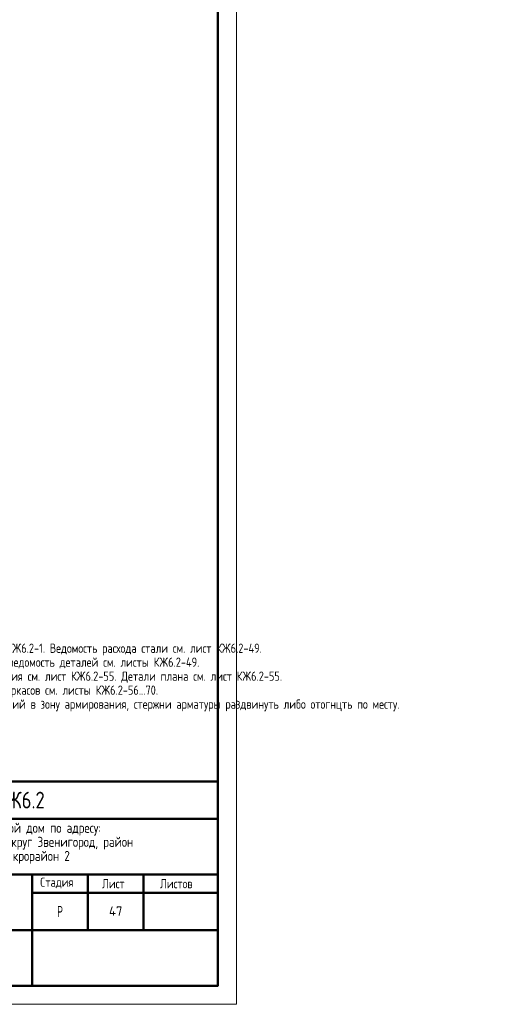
# Model space of a CAD drawing. Header units: millimetres. Extents: x 0 to 37092, y 0 to 42000.
# Tile 5 of 12: x 23868 to 37092, y 0 to 26521. Entities that reach past the tile are written whole.
import ezdxf

# ---------------------------------------------------------------- set-up
doc = ezdxf.new("R2010")
doc.units = ezdxf.units.MM
doc.layers.add('Standard', color=7, linetype='Continuous', lineweight=25)
doc.layers.add('Обрамление проемов стержнями', color=7, linetype='Continuous', lineweight=25)
doc.styles.add('GOST 2.304-81', font='txt')
doc.styles.add('ISOCPEUR', font='txt')

msp = doc.modelspace()

# ---------------------------------------------------------------- linework, layer by layer
at = {"layer": 'Standard', "color": 7, "linetype": 'Continuous', "lineweight": 50, "transparency": 33554687}
for p, q in [((10700, 6000), (29200, 6000)), ((17200, 5000), (29200, 5000)), ((17200, 3500), (29200, 3500)), ((24200, 2000), (24200, 3500)), ((25700, 2000), (25700, 3500)), ((27200, 2000), (27200, 3500)), ((24200, 3000), (29200, 3000)), ((17200, 2000), (29200, 2000)), ((24200, 500), (24200, 2000)), ((24200, 500), (24200, 2000))]:
    msp.add_line(p, q, dxfattribs=at)
at = {"layer": 'Standard', "color": 7, "linetype": 'Continuous', "lineweight": 25, "transparency": 33554687}
for p, q in [((29200, 500), (29200, 6000)), ((10700, 500), (29200, 500)), ((10700, 500), (29200, 500)), ((10700, 500), (29200, 500))]:
    msp.add_line(p, q, dxfattribs=at)
at = {"layer": 'Standard', "color": 7, "linetype": 'Continuous', "lineweight": 13, "transparency": 33554687}
msp.add_lwpolyline([(0, 0), (29700, 0), (29700, 42000), (0, 42000), (0, 0)], close=True, dxfattribs=at)
at = {"layer": 'Standard', "color": 7, "linetype": 'Continuous', "lineweight": 50, "transparency": 33554687}
msp.add_lwpolyline([(2000, 41500), (29200, 41500), (29200, 500), (2000, 500), (2000, 41500)], close=True, dxfattribs=at)

# ---------------------------------------------------------------- texts
at = {"layer": 'Standard', "color": 7, "linetype": 'Continuous', "lineweight": 50, "transparency": 33554687, "insert": (21783, 5275), "char_height": 450, "width": 3070.53, "attachment_point": 7, "style": 'GOST 2.304-81'}
msp.add_mtext('23-16-КЖ6.2', dxfattribs=at)
at = {"layer": 'Standard', "color": 7, "linetype": 'Continuous', "lineweight": 25, "transparency": 33554687, "attachment_point": 7, "style": 'GOST 2.304-81'}
for s, insert, char_height, width in [('Многоквартирный\\~жилой\\~дом\\~по\\~адресу:\\~', (20410, 4545), 270, 5717.08), ('Московская\\~область,\\~городской\\~округ\\~Звенигород,\\~район\\~', (19204, 4167), 270, 8136.21), ('«Восточный»,\\~микрорайон\\~2', (21297, 3789), 270, 3952.83), ('Стадия', (24421, 3125), 250, 1031.1), ('Лист', (26084, 3125), 250, 782.23), ('Листов', (27643, 3125), 250, 1066.5), ('\\W0.77;Р', (24877, 2350), 300, 262.93)]:
    msp.add_mtext(s, dxfattribs=dict(at, insert=insert, char_height=char_height, width=width))
at = {"layer": 'Standard', "color": 7, "linetype": 'Continuous', "lineweight": 13, "transparency": 33554687, "insert": (26450, 2510), "char_height": 250, "width": 485.29, "attachment_point": 5, "style": 'ISOCPEUR'}
msp.add_mtext('\\A1;{\\fISOCPEUR|i0|b0;\\H250.000000;\\W1.000000;\\C7;47}\\P', dxfattribs=at)
at = {"layer": 'Обрамление проемов стержнями', "color": 7, "linetype": 'Continuous', "lineweight": 13, "transparency": 33554687, "insert": (19700, 9717), "char_height": 250, "width": 17766.88, "attachment_point": 1, "line_spacing_factor": 0.903614}
msp.add_mtext('\\A1;{\\fGOST 2.304-81|i0|b0;\\H250.000000;\\W1.000000;\\C7;1. Общие указания см. листы КЖ6.2-1. Ведомость расхода стали см. лист КЖ6.2-49.}\\P{\\fGOST 2.304-81|i0|b0;\\H250.000000;\\W1.000000;\\C7;2. Спецификацию элементов, ведомость деталей см. листы КЖ6.2-49.}\\P{\\fGOST 2.304-81|i0|b0;\\H250.000000;\\W1.000000;\\C7;3. Сечения по плите перекрытия см. лист КЖ6.2-55. Детали плана см. лист КЖ6.2-55.}\\P{\\fGOST 2.304-81|i0|b0;\\H250.000000;\\W1.000000;\\C7;4. Конструкцию арматурных каркасов см. листы КЖ6.2-56...70.}\\P{\\fGOST 2.304-81|i0|b0;\\H250.000000;\\W1.000000;\\C7;5. В местах попадания отверстий в зону армирования, стержни арматуры раздвинуть либо отогнцть по месту.}\\P', dxfattribs=at)

doc.saveas('drawing.dxf')
